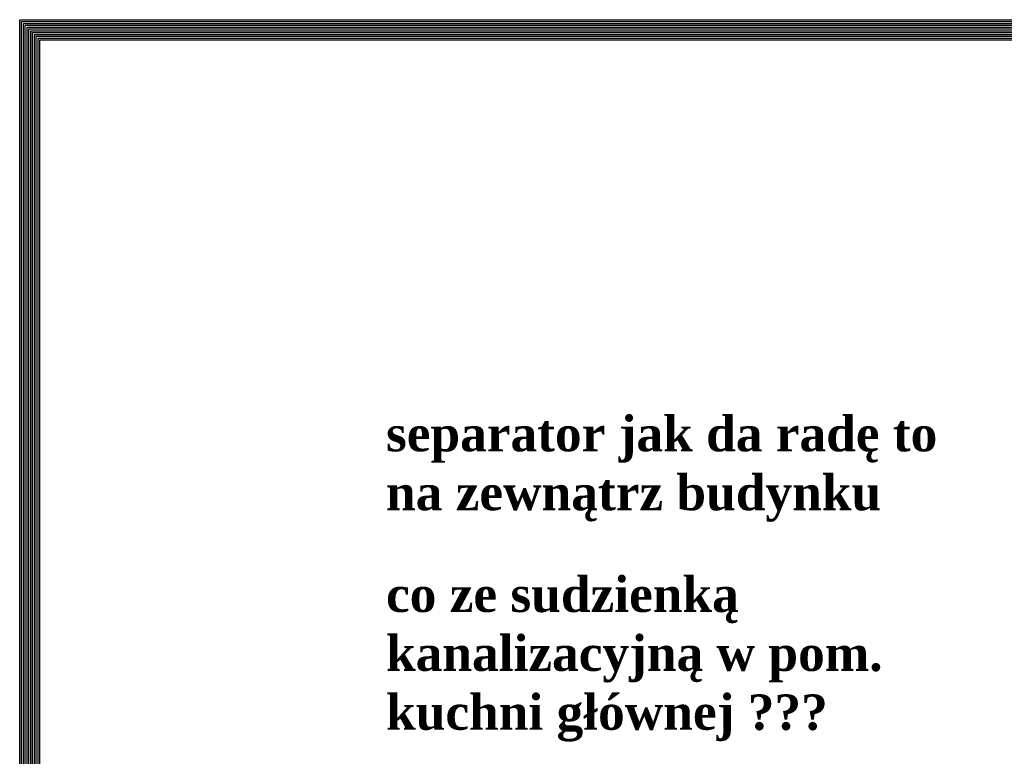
# Model space of a CAD drawing. Header units: millimetres. Extents: x 31969 to 285678, y -69766 to -1123.
# Tile 106 of 161: x 138394 to 143771, y -5144 to -1123. Entities that reach past the tile are written whole.
import ezdxf

# ---------------------------------------------------------------- set-up
doc = ezdxf.new("R2010")
doc.units = ezdxf.units.MM
doc.layers.add('a-pomocnicza', color=42, linetype='Continuous', plot=False)
doc.styles.add('STYLE2', font='timesbd.ttf')

msp = doc.modelspace()

# ---------------------------------------------------------------- linework, layer by layer
at = {"layer": 'a-pomocnicza', "ltscale": 100}
for points in [[(138394.13, -1122.76), (161199.31, -1122.76), (161199.31, -21871.78), (138394.13, -21871.78)], [(138404.13, -1132.76), (161189.31, -1132.76), (161189.31, -21861.78), (138404.13, -21861.78)], [(138414.13, -1142.76), (161179.31, -1142.76), (161179.31, -21851.78), (138414.13, -21851.78)], [(138424.13, -1152.76), (161169.31, -1152.76), (161169.31, -21841.78), (138424.13, -21841.78)], [(138434.13, -1162.76), (161159.31, -1162.76), (161159.31, -21831.78), (138434.13, -21831.78)], [(138444.13, -1172.76), (161149.31, -1172.76), (161149.31, -21821.78), (138444.13, -21821.78)], [(138454.13, -1182.76), (161139.31, -1182.76), (161139.31, -21811.78), (138454.13, -21811.78)], [(138464.13, -1192.76), (161129.31, -1192.76), (161129.31, -21801.78), (138464.13, -21801.78)], [(138474.13, -1202.76), (161119.31, -1202.76), (161119.31, -21791.78), (138474.13, -21791.78)], [(138484.13, -1212.76), (161109.31, -1212.76), (161109.31, -21781.78), (138484.13, -21781.78)], [(138494.13, -1222.76), (161099.31, -1222.76), (161099.31, -21771.78), (138494.13, -21771.78)], [(138504.13, -1232.76), (161089.31, -1232.76), (161089.31, -21761.78), (138504.13, -21761.78)]]:
    msp.add_lwpolyline(points, close=True, dxfattribs=at)

# ---------------------------------------------------------------- texts
at = {"layer": 'a-pomocnicza', "ltscale": 2, "char_height": 128.5956, "attachment_point": 1, "style": 'STYLE2'}
for s, insert, width in [('{\\H1.5x;separator jak da radę to na zewnątrz budynku}', (140394.47, -3286.33), 3131.002), ('{\\H1.5x;co ze sudzienką kanalizacyjną w pom. kuchni głównej ???}', (140394.47, -4163.52), 3498.3023)]:
    msp.add_mtext(s, dxfattribs=dict(at, insert=insert, width=width))

doc.saveas('drawing.dxf')
